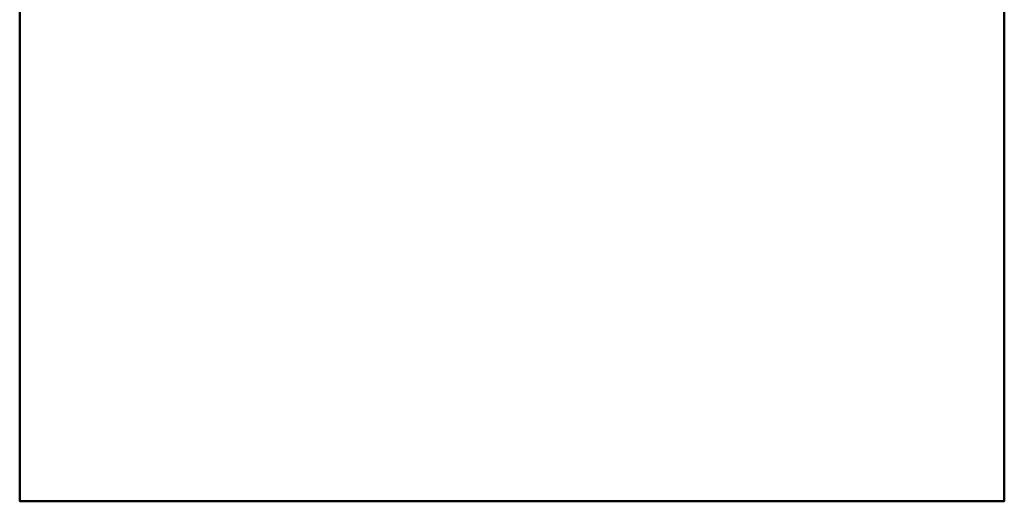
# Model space of a CAD drawing. Header units: millimetres. Extents: x -852 to 852, y -1321 to 592.
# Tile 1 of 256: x -690 to 690, y -1321 to -646. Entities that reach past the tile are written whole.
import ezdxf

# ---------------------------------------------------------------- set-up
doc = ezdxf.new("R2010")
doc.units = ezdxf.units.MM
doc.layers.add('A-GENM', color=13, linetype='Continuous', lineweight=40)

# ---------------------------------------------------------------- blocks, each defined once
blk = doc.blocks.new('Maintenance r21 - Maintenance r21-769076-Vignette 3D')
at = {"layer": 'A-GENM', "transparency": 33554471}
mesh = blk.add_polyface(dxfattribs=at)
corners = [(690, 549, 866), (-690, 549, 866), (-690, -549, 866), (690, -549, 866)]
mesh.append_faces([[corners[k] for k in face] for face in [(3, 0, 1, 2)]])
mesh = blk.add_polyface(dxfattribs=at)
corners = [(690, 549), (690, -549), (-690, -549), (-690, 549)]
mesh.append_faces([[corners[k] for k in face] for face in [(2, 3, 0, 1)]])
mesh = blk.add_polyface(dxfattribs=at)
corners = [(-690, 549, 866), (690, 549, 866), (690, 549), (-690, 549)]
mesh.append_faces([[corners[k] for k in face] for face in [(0, 1, 2, 3)]])
mesh = blk.add_polyface(dxfattribs=at)
corners = [(-690, -549, 866), (-690, 549, 866), (-690, 549), (-690, -549)]
mesh.append_faces([[corners[k] for k in face] for face in [(0, 1, 2, 3)]])
mesh = blk.add_polyface(dxfattribs=at)
corners = [(690, 549, 866), (690, -549, 866), (690, -549), (690, 549)]
mesh.append_faces([[corners[k] for k in face] for face in [(0, 1, 2, 3)]])
mesh = blk.add_polyface(dxfattribs=at)
corners = [(690, -549, 866), (-690, -549, 866), (-690, -549), (690, -549)]
mesh.append_faces([[corners[k] for k in face] for face in [(0, 1, 2, 3)]])

msp = doc.modelspace()

# ---------------------------------------------------------------- block references
at = {"layer": 'A-GENM', "transparency": 33554471, "extrusion": (0, -1, 0), "rotation": 180}
msp.add_blockref('Maintenance r21 - Maintenance r21-769076-Vignette 3D', (0, 549, 455), dxfattribs=at)

doc.saveas('drawing.dxf')
